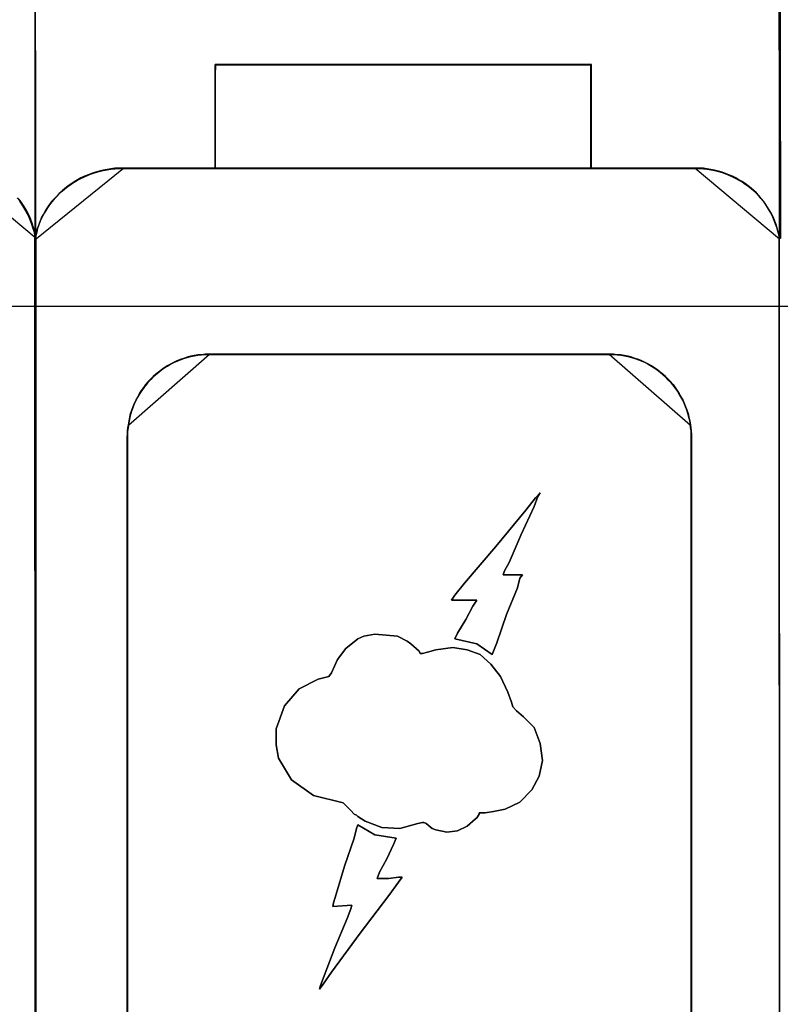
# Model space of a CAD drawing. Header units: millimetres. Extents: x 203 to 3426, y 719 to 2381.
# Tile 64 of 185: x 2544.13 to 2546.04, y 1115.84 to 1118.3. Entities that reach past the tile are written whole.
import ezdxf

# ---------------------------------------------------------------- set-up
doc = ezdxf.new("R2010")
doc.units = ezdxf.units.MM
doc.layers.add('45', color=7, linetype='Continuous')
doc.layers.add('E_Legrand_obudowy', color=7, linetype='Continuous')

# ---------------------------------------------------------------- blocks, each defined once
blk = doc.blocks.new('XL3 160 wnękowa 6x24M')
at = {"layer": 'E_Legrand_obudowy'}
blk.add_lwpolyline([(-215.641, -325.091), (215.545, -325.091), (215.545, -370.033), (-215.641, -370.033), (-215.641, -325.091)], dxfattribs=at)
blk = doc.blocks.new('ON300 T1+T2 - 4P')
at = {"layer": '45', "color": 7}
for points in [[(17.592542, 23.817306), (17.641447, 23.745757), (17.690352, 23.668705), (17.739257, 23.591653), (17.782729, 23.514601), (17.820766, 23.437549), (17.85337, 23.354993), (17.885973, 23.266934), (17.913143, 23.184378), (17.940312, 23.096318), (17.962048, 23.008259), (17.97835, 22.914696), (17.972916, 37.108786)], [(17.962225, 37.107501), (17.967659, 22.920311), (17.967659, 22.887292), (17.983961, 22.980846), (18.005696, 23.068897), (18.027432, 23.156948), (18.060035, 23.244998), (18.092638, 23.333049), (18.130676, 23.415597), (18.174147, 23.498145), (18.217618, 23.575189), (18.266523, 23.652234), (18.315428, 23.723775), (18.369767, 23.800819), (18.42954, 23.866857), (18.494747, 23.932896), (18.55452, 23.998934), (18.625161, 24.059469), (18.690367, 24.120004), (18.766442, 24.175035), (18.842517, 24.230067), (18.918591, 24.279596), (18.994666, 24.329124), (19.076174, 24.37315), (19.168551, 24.411672), (19.255493, 24.450194), (19.337001, 24.483213), (19.434812, 24.510729), (19.521754, 24.538245), (19.61413, 24.560258), (19.711941, 24.576767), (19.804317, 24.593277), (19.902127, 24.604283), (20.010805, 24.609786), (20.103181, 24.609786), (22.325646, 24.609786), (22.325646, 26.860586), (22.33108, 27.113732), (31.41656, 27.113732), (31.41656, 24.609786), (33.937889, 24.609786), (34.035699, 24.609786), (34.128076, 24.604283), (34.220452, 24.593277), (34.312828, 24.576767), (34.39977, 24.560258), (34.492147, 24.538245), (34.579089, 24.510729), (34.660598, 24.483213), (34.74754, 24.450194), (34.829049, 24.411672), (34.910557, 24.37315), (34.986632, 24.329124), (35.062706, 24.285099), (35.138781, 24.23557), (35.209421, 24.180539), (35.280062, 24.125507), (35.345269, 24.070475), (35.410476, 24.00994), (35.470249, 23.943902), (35.524588, 23.877864), (35.584361, 23.811826), (35.633266, 23.740284), (35.682171, 23.66324), (35.731076, 23.586195), (35.774547, 23.509151), (35.812584, 23.432106), (35.845188, 23.349559), (35.877791, 23.261508), (35.904961, 23.17896), (35.93213, 23.090909), (35.953866, 23.002859), (35.970167, 22.909305), (35.964733, 37.101998)], [(52.630571, 41.124935), (35.954042, 41.130438), (35.96491, 37.085875), (35.99208, 22.921649)], [(17.99985, 3.85737), (17.994416, 22.936439), (17.978114, 23.029991), (17.956379, 23.118039), (17.929209, 23.206088), (17.90204, 23.288634), (17.869436, 23.376683), (17.836833, 23.459228), (17.798795, 23.536271), (17.755324, 23.613314), (17.706419, 23.690356), (17.657514, 23.767399), (17.608609, 23.838939), (17.548836, 23.904975)], [(17.996266, 3.862759), (17.990835, 22.931932), (17.974542, 23.025435), (17.952817, 23.113438), (17.925661, 23.201441), (17.898505, 23.283944), (17.865918, 23.371947), (17.83333, 23.45445), (17.795312, 23.531453), (17.751863, 23.608456), (17.702982, 23.685458), (17.654101, 23.762461), (17.60522, 23.833964), (17.545477, 23.899966)], [(15.953778, 24.636881), (17.994475, 22.92681), (17.994475, 22.92681), (17.978106, 23.020892), (17.95628, 23.109439), (17.928998, 23.197987), (17.901716, 23.281), (17.868977, 23.369547), (17.836239, 23.45256), (17.798044, 23.530039), (17.754393, 23.607518), (17.705285, 23.684997), (17.656177, 23.762476), (17.60707, 23.834421), (17.547049, 23.900831)], [(20.200933, 3.841203), (20.200933, 18.116111), (20.200933, 18.121614), (20.206366, 18.193154), (20.206366, 18.270196), (20.217234, 18.347239), (20.228102, 18.418778), (20.244404, 18.51233), (20.260705, 18.600379), (20.282441, 18.688428), (20.309611, 18.770974), (20.342214, 18.859022), (20.374817, 18.941568), (20.412855, 19.018611), (20.456326, 19.095653), (20.499797, 19.172696), (20.548702, 19.244236), (20.597607, 19.315775), (20.651946, 19.387315), (20.706285, 19.453352), (20.766058, 19.513885), (20.825831, 19.579922), (20.891038, 19.634952), (20.956245, 19.689983), (21.026885, 19.745013), (21.097526, 19.794541), (21.168167, 19.838565), (21.244241, 19.882589), (21.320316, 19.921111), (21.401824, 19.959632), (21.483333, 19.99265), (21.564841, 20.020166), (21.64635, 20.047681), (21.733292, 20.069693), (21.820235, 20.086202), (21.907177, 20.102711), (21.994119, 20.108214), (22.086496, 20.11922), (22.178872, 20.11922), (31.862081, 20.11922), (31.954457, 20.11922), (32.046833, 20.108214), (32.133776, 20.102711), (32.220718, 20.086202), (32.30766, 20.069693), (32.394603, 20.047681), (32.476111, 20.020166), (32.563054, 19.99265), (32.639128, 19.959632), (32.720637, 19.921111), (32.796711, 19.882589), (32.872786, 19.838565), (32.943427, 19.794541), (33.014067, 19.745013), (33.084708, 19.689983), (33.149915, 19.634952), (33.215121, 19.579922), (33.274894, 19.513885), (33.334667, 19.453352), (33.39444, 19.387315), (33.443345, 19.315775), (33.497684, 19.244236), (33.541155, 19.172696), (33.584627, 19.095653), (33.628098, 19.018611), (33.666135, 18.941568), (33.698739, 18.859022), (33.731342, 18.770974), (33.758511, 18.688428), (33.780247, 18.600379), (33.801983, 18.51233), (33.818284, 18.418778), (33.823718, 18.347239), (33.834586, 18.270196), (33.84002, 18.193154), (33.84002, 18.121614), (33.84002, 18.116111), (33.84002, 3.841203)], [(35.975542, 3.841203), (35.970108, 22.920272), (35.953807, 23.013824), (35.932071, 23.101873), (35.904902, 23.189922), (35.877732, 23.272467), (35.845129, 23.360516), (35.812525, 23.443062), (35.774488, 23.520104), (35.731017, 23.597147), (35.682112, 23.67419), (35.633207, 23.751232), (35.584302, 23.822772), (35.524529, 23.888809), (35.47019, 23.954845), (35.410417, 24.020882), (35.34521, 24.081415), (35.280003, 24.136446), (35.209363, 24.191476), (35.138722, 24.246507), (35.062647, 24.296034), (34.986573, 24.340059), (34.910498, 24.384083), (34.82899, 24.422604), (34.747481, 24.461126), (34.660539, 24.494144), (34.57903, 24.521659), (34.492088, 24.549175), (34.399712, 24.571187), (34.312769, 24.587696), (34.220393, 24.604205), (34.128017, 24.615211), (34.03564, 24.620714), (33.93783, 24.620714), (31.416501, 24.620714), (22.325587, 24.620714), (20.103122, 24.620714), (20.010746, 24.620714), (19.902068, 24.615211), (19.804258, 24.604205), (19.711882, 24.587696), (19.614071, 24.571187), (19.521695, 24.549175), (19.434753, 24.521659), (19.336943, 24.494144), (19.255434, 24.461126), (19.168492, 24.422604), (19.076115, 24.384083), (18.994607, 24.340059), (18.918532, 24.290531), (18.842458, 24.241004), (18.766383, 24.185973), (18.690308, 24.130943), (18.625102, 24.070409), (18.554461, 24.009876), (18.494688, 23.943839), (18.429481, 23.877803), (18.369708, 23.811766), (18.315369, 23.734723), (18.266464, 23.663184), (18.217559, 23.586141), (18.174088, 23.509098), (18.130617, 23.426553), (18.09258, 23.344007), (18.059976, 23.255958), (18.027373, 23.167909), (18.005637, 23.079861), (17.983902, 22.991812), (17.9676, 22.89826), (17.9676, 22.89826), (17.9676, 3.852209)], [(20.205196, 3.846592), (20.205196, 18.114096), (20.205196, 18.119596), (20.210628, 18.191098), (20.210628, 18.268101), (20.22149, 18.345104), (20.232352, 18.416606), (20.248646, 18.51011), (20.26494, 18.598113), (20.286664, 18.686116), (20.31382, 18.768619), (20.346408, 18.856622), (20.378995, 18.939125), (20.417013, 19.016128), (20.460463, 19.09313), (20.503912, 19.170133), (20.552793, 19.241636), (20.601674, 19.313138), (20.655986, 19.384641), (20.710298, 19.450643), (20.770041, 19.511145), (20.829784, 19.577147), (20.894958, 19.632149), (20.960133, 19.687151), (21.030738, 19.742153), (21.101344, 19.791655), (21.171949, 19.835656), (21.247986, 19.879658), (21.324023, 19.918159), (21.405491, 19.956661), (21.486959, 19.989662), (21.568427, 20.017163), (21.649895, 20.044664), (21.736794, 20.066665), (21.823693, 20.083165), (21.910592, 20.099666), (21.997491, 20.105166), (22.089822, 20.116166), (22.182152, 20.116166), (31.860544, 20.116166), (31.952874, 20.116166), (32.045204, 20.105166), (32.132103, 20.099666), (32.219002, 20.083165), (32.305902, 20.066665), (32.392801, 20.044664), (32.474269, 20.017163), (32.561168, 19.989662), (32.637205, 19.956661), (32.718673, 19.918159), (32.794709, 19.879658), (32.870746, 19.835656), (32.941352, 19.791655), (33.011957, 19.742153), (33.082563, 19.687151), (33.147737, 19.632149), (33.212911, 19.577147), (33.272655, 19.511145), (33.332398, 19.450643), (33.392141, 19.384641), (33.441022, 19.313138), (33.495334, 19.241636), (33.538783, 19.170133), (33.582233, 19.09313), (33.625682, 19.016128), (33.663701, 18.939125), (33.696288, 18.856622), (33.728875, 18.768619), (33.756031, 18.686116), (33.777756, 18.598113), (33.799481, 18.51011), (33.815774, 18.416606), (33.821205, 18.345104), (33.832068, 18.268101), (33.837499, 18.191098), (33.837499, 18.119596), (33.837499, 18.114096), (33.837499, 3.846592)], [(35.971959, 3.846592), (35.966528, 22.915765), (35.950234, 23.009269), (35.928509, 23.097272), (35.901354, 23.185275), (35.874198, 23.267778), (35.84161, 23.355781), (35.809023, 23.438284), (35.771005, 23.515286), (35.727555, 23.592289), (35.678674, 23.669292), (35.629794, 23.746295), (35.580913, 23.817797), (35.52117, 23.883799), (35.466858, 23.949802), (35.407115, 24.015804), (35.34194, 24.076306), (35.276766, 24.131308), (35.20616, 24.18631), (35.135555, 24.241312), (35.059518, 24.290814), (34.983481, 24.334815), (34.907445, 24.378817), (34.825977, 24.417318), (34.744509, 24.45582), (34.65761, 24.488821), (34.576142, 24.516322), (34.489242, 24.543823), (34.396912, 24.565824), (34.310013, 24.582324), (34.217683, 24.598825), (34.125352, 24.609825), (34.033022, 24.615325), (33.93526, 24.615325), (31.415185, 24.615325), (22.328794, 24.615325), (20.107435, 24.615325), (20.015105, 24.615325), (19.906481, 24.609825), (19.808719, 24.598825), (19.716389, 24.582324), (19.618627, 24.565824), (19.526297, 24.543823), (19.439398, 24.516322), (19.341636, 24.488821), (19.260168, 24.45582), (19.173269, 24.417318), (19.080939, 24.378817), (18.999471, 24.334815), (18.923434, 24.285314), (18.847397, 24.235812), (18.771361, 24.18081), (18.695324, 24.125808), (18.63015, 24.065306), (18.559544, 24.004804), (18.499801, 23.938801), (18.434627, 23.872799), (18.374883, 23.806797), (18.320571, 23.729794), (18.271691, 23.658291), (18.22281, 23.581289), (18.17936, 23.504286), (18.135911, 23.421783), (18.097892, 23.33928), (18.065305, 23.251277), (18.032718, 23.163274), (18.010993, 23.075271), (17.989268, 22.987268), (17.972975, 22.893764), (17.972975, 22.893764), (17.972975, 3.857592)], [(33.841679, 3.842226), (33.841679, 18.117799), (33.841679, 18.123302), (33.841679, 18.194845), (33.836244, 18.271891), (33.825374, 18.348937), (33.819939, 18.42048), (33.803635, 18.514037), (33.781895, 18.602089), (33.760155, 18.690142), (33.732981, 18.772692), (33.700371, 18.860745), (33.667761, 18.943294), (33.629717, 19.020341), (33.586237, 19.097387), (33.542758, 19.174433), (33.499279, 19.245976), (33.444929, 19.317519), (33.396015, 19.389062), (33.336231, 19.455102), (33.276446, 19.515638), (33.216662, 19.581678), (33.151443, 19.636711), (33.086224, 19.691744), (33.01557, 19.746777), (32.944916, 19.796307), (32.874262, 19.840333), (32.798173, 19.884359), (32.722083, 19.922883), (32.64056, 19.961406), (32.564471, 19.994426), (32.477512, 20.021942), (32.395988, 20.049459), (32.309029, 20.071472), (32.22207, 20.087982), (32.135111, 20.104492), (32.048152, 20.109995), (31.955758, 20.121002), (31.863365, 20.121002), (22.178319, 20.121002), (22.178319, 20.121002), (22.085925, 20.121002), (21.993531, 20.109995), (21.906572, 20.104492), (21.819613, 20.087982), (21.732655, 20.071472), (21.645696, 20.049459), (21.564172, 20.021942), (21.482648, 19.994426), (21.401124, 19.961406), (21.3196, 19.922883), (21.243511, 19.884359), (21.167422, 19.840333), (21.096768, 19.796307), (21.026114, 19.746777), (20.95546, 19.691744), (20.89024, 19.636711), (20.825021, 19.581678), (20.765237, 19.515638), (20.705453, 19.455102), (20.651103, 19.389062), (20.596754, 19.317519), (20.54784, 19.245976), (20.498925, 19.174433), (20.455446, 19.097387), (20.411967, 19.020341), (20.373922, 18.943294), (20.341312, 18.860745), (20.308703, 18.772692), (20.281528, 18.690142), (20.259788, 18.602089), (20.243484, 18.514037), (20.227179, 18.42048), (20.216309, 18.348937), (20.205439, 18.271891), (20.205439, 18.194845), (20.200004, 18.123302), (20.200004, 18.117799), (20.200004, 3.842226)], [(33.836304, 3.846617), (33.836304, 18.115188), (33.836304, 18.120689), (33.836304, 18.192197), (33.830873, 18.269205), (33.82001, 18.346214), (33.814579, 18.417722), (33.798285, 18.511232), (33.776559, 18.599242), (33.754834, 18.687251), (33.727677, 18.769761), (33.695089, 18.85777), (33.662501, 18.940279), (33.624481, 19.017288), (33.58103, 19.094296), (33.537579, 19.171305), (33.494128, 19.242813), (33.439815, 19.31432), (33.390933, 19.385828), (33.331188, 19.451836), (33.271443, 19.512342), (33.211698, 19.57835), (33.146521, 19.633356), (33.081345, 19.688362), (33.010737, 19.743368), (32.94013, 19.792873), (32.869522, 19.836878), (32.793483, 19.880883), (32.717444, 19.919387), (32.635973, 19.957891), (32.559934, 19.990895), (32.473032, 20.018398), (32.391562, 20.045901), (32.30466, 20.067904), (32.217759, 20.084405), (32.130857, 20.100907), (32.043955, 20.106408), (31.951622, 20.117409), (31.859289, 20.117409), (22.180603, 20.117409), (22.180603, 20.117409), (22.08827, 20.117409), (21.995937, 20.106408), (21.909035, 20.100907), (21.822133, 20.084405), (21.735231, 20.067904), (21.64833, 20.045901), (21.566859, 20.018398), (21.485389, 19.990895), (21.403918, 19.957891), (21.322448, 19.919387), (21.246409, 19.880883), (21.17037, 19.836878), (21.099762, 19.792873), (21.029154, 19.743368), (20.958547, 19.688362), (20.89337, 19.633356), (20.828194, 19.57835), (20.768449, 19.512342), (20.708704, 19.451836), (20.654391, 19.385828), (20.600077, 19.31432), (20.551195, 19.242813), (20.502312, 19.171305), (20.458862, 19.094296), (20.415411, 19.017288), (20.377391, 18.940279), (20.344803, 18.85777), (20.312215, 18.769761), (20.285058, 18.687251), (20.263333, 18.599242), (20.247038, 18.511232), (20.230744, 18.417722), (20.219882, 18.346214), (20.209019, 18.269205), (20.209019, 18.192197), (20.203588, 18.120689), (20.203588, 18.115188), (20.203588, 3.846617)]]:
    blk.add_lwpolyline(points, dxfattribs=at)
at = {"layer": '45', "color": 59}
for points in [[(17.97835, 22.921421), (17.962225, 41.135827), (17.97835, 22.921421)], [(17.97835, 22.916033), (17.962225, 41.135827), (17.97835, 22.916033)], [(35.970167, 22.910644), (35.954042, 41.130438), (35.970167, 22.910644)], [(20.101463, 24.620714), (33.938429, 24.620714), (20.101463, 24.620714)], [(17.9676, 22.991477), (17.994475, -41.824144), (17.9676, 22.991477)], [(17.983725, 22.937588), (18.0106, -41.890606), (17.983725, 22.937588)], [(35.959417, 22.921421), (35.986292, -41.906773), (35.959417, 22.921421)], [(22.176202, 20.121002), (31.865482, 20.121002), (22.176202, 20.121002)]]:
    blk.add_lwpolyline(points, close=True, dxfattribs=at)
at = {"layer": '45', "color": 7}
for points in [[(22.323118, 26.858895), (22.323118, 27.12295), (22.323118, 26.858895)], [(31.424734, 27.12295), (22.328555, 27.12295), (22.323118, 26.868887), (22.323118, 24.609936), (31.419297, 24.609936), (31.424734, 27.12295)], [(22.328493, 27.12295), (31.424734, 27.12295), (22.328493, 27.12295)], [(31.421151, 27.117561), (22.333924, 27.117561), (22.328493, 26.864406), (22.328493, 24.613529), (31.415719, 24.613529), (31.421151, 27.117561)], [(31.408609, 24.609936), (31.408609, 27.12295), (31.408609, 24.609936)], [(22.323118, 24.609936), (22.323118, 26.869672), (22.323118, 24.609936)], [(20.112213, 24.620714), (20.019444, 24.620714), (19.910303, 24.615176), (19.812076, 24.6041), (19.719307, 24.587486), (19.62108, 24.570871), (19.528311, 24.548719), (19.440998, 24.521029), (19.342772, 24.493338), (19.260916, 24.46011), (19.173604, 24.421343), (19.080834, 24.382576), (18.998979, 24.338272), (18.92258, 24.288429), (18.846182, 24.238586), (18.769783, 24.183205), (18.693385, 24.127824), (18.627901, 24.066905), (18.556959, 24.005986), (18.496932, 23.939529), (18.431448, 23.873072), (18.37142, 23.806615), (18.31685, 23.729082), (18.267737, 23.657086), (18.218623, 23.579553), (18.174967, 23.50202), (18.131311, 23.418949), (18.093112, 23.335877), (18.060369, 23.247268), (18.027627, 23.158658), (18.005799, 23.070049), (17.983971, 22.981439), (17.9676, 22.887292), (20.112213, 24.620714)], [(35.970167, 22.910644), (35.953798, 23.004725), (35.931973, 23.093273), (35.90469, 23.18182), (35.877408, 23.264833), (35.84467, 23.35338), (35.811932, 23.436394), (35.773737, 23.513872), (35.730085, 23.591351), (35.680978, 23.66883), (35.63187, 23.746309), (35.582762, 23.818254), (35.522742, 23.884664), (35.468178, 23.951075), (35.408157, 24.017485), (35.34268, 24.078362), (35.277203, 24.133704), (35.20627, 24.189046), (35.135337, 24.244388), (35.058947, 24.294196), (34.982557, 24.33847), (34.906168, 24.382743), (34.824321, 24.421483), (34.742475, 24.460222), (34.655173, 24.493427), (34.573327, 24.521098), (34.486024, 24.548769), (34.393265, 24.570906), (34.305963, 24.587509), (34.213204, 24.604112), (34.120445, 24.61518), (34.027686, 24.620714), (33.92947, 24.620714), (35.970167, 22.910644)], [(22.186952, 20.121002), (22.094135, 20.121002), (22.001318, 20.109933), (21.913961, 20.104399), (21.826604, 20.087796), (21.739247, 20.071194), (21.65189, 20.049057), (21.569993, 20.021386), (21.488096, 19.993715), (21.406199, 19.960509), (21.324301, 19.92177), (21.247864, 19.883031), (21.171427, 19.838757), (21.100449, 19.794483), (21.029471, 19.744675), (20.958494, 19.689333), (20.892976, 19.633991), (20.827458, 19.578649), (20.7674, 19.512239), (20.707343, 19.451362), (20.652744, 19.384952), (20.598146, 19.313007), (20.549008, 19.241062), (20.49987, 19.169118), (20.456191, 19.091639), (20.412513, 19.01416), (20.374294, 18.936681), (20.341535, 18.853668), (20.308776, 18.76512), (20.281477, 18.682107), (20.259638, 18.59356), (20.243259, 18.505013), (20.226879, 18.410931), (22.186952, 20.121002)], [(33.820179, 18.410931), (33.803801, 18.505013), (33.781962, 18.59356), (33.760124, 18.682107), (33.732826, 18.76512), (33.700069, 18.853668), (33.667311, 18.936681), (33.629094, 19.01416), (33.585417, 19.091639), (33.541741, 19.169118), (33.498064, 19.241062), (33.443468, 19.313007), (33.394332, 19.384952), (33.334277, 19.451362), (33.274222, 19.512239), (33.214166, 19.578649), (33.148651, 19.633991), (33.083136, 19.689333), (33.012162, 19.744675), (32.941187, 19.794483), (32.870213, 19.838757), (32.793779, 19.883031), (32.717345, 19.92177), (32.635451, 19.960509), (32.559017, 19.993715), (32.471664, 20.021386), (32.38977, 20.049057), (32.302417, 20.071194), (32.215064, 20.087796), (32.127711, 20.104399), (32.040357, 20.109933), (31.947545, 20.121002), (31.854732, 20.121002), (33.820179, 18.410931)], [(20.237629, 18.421709), (20.222579, 18.347762), (20.207529, 18.268126), (20.207529, 18.18849), (20.200004, 18.114543), (20.237629, 18.421709)], [(33.841679, 18.114543), (33.841679, 18.18849), (33.833617, 18.268126), (33.817492, 18.347762), (33.809429, 18.421709), (33.841679, 18.114543)], [(20.200004, 18.125321), (20.200004, 18.109154), (20.200004, 18.125321)], [(20.200004, 0.762358), (20.200004, 18.119932), (20.200004, 0.762358)], [(33.830929, 18.125321), (33.830929, 18.109154), (33.830929, 18.125321)], [(33.830929, 0.762358), (33.830929, 18.119932), (33.830929, 0.762358)], [(28.649421, 13.119016), (29.024687, 12.860387), (29.05188, 12.942928), (29.138898, 13.146529), (29.37276, 13.828867), (29.633814, 14.472686), (29.693639, 14.709304), (29.753464, 14.791845), (29.285741, 14.791845), (29.318373, 14.885391), (29.432585, 15.088992), (29.726271, 15.765827), (30.041711, 16.442663), (30.12873, 16.67928), (30.183116, 16.767324), (30.068905, 16.651766), (29.835043, 16.354619), (29.111705, 15.474183), (28.355735, 14.588244), (28.121874, 14.296599), (28.040294, 14.175539), (28.121874, 14.175539), (28.323103, 14.175539), (28.529771, 14.175539), (28.649421, 14.175539), (28.556965, 14.032468), (28.382928, 13.71331), (28.181699, 13.383147), (28.121874, 13.240076), (28.649421, 13.119016)], [(28.73204, 12.862753), (28.416962, 12.978301), (28.06929, 13.033324), (27.661862, 12.978301), (27.460864, 12.917776), (27.341352, 12.884762), (27.281596, 12.884762), (27.254434, 12.945288), (27.053436, 13.121361), (26.966518, 13.181887), (26.732926, 13.302937), (26.184256, 13.35796), (25.918069, 13.302937), (25.776828, 13.242412), (25.483479, 13.005813), (25.282481, 12.741702), (25.135807, 12.417066), (25.076051, 12.329029), (24.815297, 12.268504), (24.353545, 12.037407), (24.005873, 11.619232), (23.799443, 11.063499), (23.799443, 10.68384), (23.859199, 10.359204), (24.174277, 9.830983), (24.701217, 9.451323), (25.423723, 9.27525), (25.602992, 9.093674), (25.684477, 9.005637), (25.744233, 8.978125), (25.776828, 8.950614), (25.950664, 8.835065), (26.358092, 8.681001), (26.792682, 8.658991), (27.227272, 8.77454), (27.341352, 8.802051), (27.368514, 8.802051), (27.42827, 8.77454), (27.574944, 8.658991), (27.661862, 8.625978), (27.922616, 8.565452), (28.18337, 8.598466), (28.416962, 8.714014), (28.61796, 8.890088), (28.650554, 8.9176), (28.710311, 9.005637), (28.710311, 9.03865), (28.851552, 9.03865), (29.05255, 9.066162), (29.340466, 9.121185), (29.693571, 9.297259), (29.981487, 9.594383), (30.160755, 9.919019), (30.242241, 10.304181), (30.182484, 10.711351), (30.041243, 11.096513), (29.780489, 11.360623), (29.606653, 11.503683), (29.519735, 11.597223), (29.492573, 11.712771), (29.400222, 11.94937), (29.226386, 12.329029), (28.992794, 12.626154), (28.73204, 12.862753)], [(26.700349, 8.424083), (26.184177, 8.506635), (25.776672, 8.743285), (25.744072, 8.660733), (25.684305, 8.424083), (25.456102, 7.747155), (25.249633, 7.070227), (25.189866, 6.861095), (25.168132, 6.773039), (25.629971, 6.800556), (25.602804, 6.718004), (25.515869, 6.481354), (25.222466, 5.771405), (24.961663, 5.094477), (24.874729, 4.863331), (24.847562, 4.775275), (24.934496, 4.890848), (25.135532, 5.188036), (25.831006, 6.129132), (26.526481, 7.037206), (26.760117, 7.361911), (26.847051, 7.477484), (26.760117, 7.477484), (26.526481, 7.449967), (26.325445, 7.449967), (26.238511, 7.449967), (26.298278, 7.598561), (26.472147, 7.923266), (26.640582, 8.269986), (26.700349, 8.424083)]]:
    blk.add_lwpolyline(points, close=True, dxfattribs=at)
at = {"layer": '45', "color": 139}
for points in [[(29.753464, 14.791845), (29.693639, 14.709304), (29.633814, 14.472686), (29.37276, 13.828867), (29.138898, 13.146529), (29.05188, 12.942928), (29.024687, 12.860387), (28.649421, 13.119016), (28.121874, 13.240076), (28.181699, 13.383147), (28.382928, 13.71331), (28.556965, 14.032468), (28.649421, 14.175539), (28.529771, 14.175539), (28.323103, 14.175539), (28.121874, 14.175539), (28.040294, 14.175539), (28.121874, 14.296599), (28.355735, 14.588244), (29.111705, 15.474183), (29.835043, 16.354619), (30.068905, 16.651766), (30.183116, 16.767324), (30.12873, 16.67928), (30.041711, 16.442663), (29.726271, 15.765827), (29.432585, 15.088992), (29.318373, 14.885391), (29.285741, 14.791845), (29.753464, 14.791845)], [(28.649421, 13.119016), (29.024687, 12.860387), (29.05188, 12.942928), (29.138898, 13.146529), (29.37276, 13.828867), (29.633814, 14.472686), (29.693639, 14.709304), (29.753464, 14.791845), (29.285741, 14.791845), (29.318373, 14.885391), (29.432585, 15.088992), (29.726271, 15.765827), (30.041711, 16.442663), (30.12873, 16.67928), (30.183116, 16.767324), (30.068905, 16.651766), (29.835043, 16.354619), (29.111705, 15.474183), (28.355735, 14.588244), (28.121874, 14.296599), (28.040294, 14.175539), (28.121874, 14.175539), (28.323103, 14.175539), (28.529771, 14.175539), (28.649421, 14.175539), (28.556965, 14.032468), (28.382928, 13.71331), (28.181699, 13.383147), (28.121874, 13.240076), (28.649421, 13.119016)], [(25.423723, 9.27525), (24.701217, 9.451323), (24.174277, 9.830983), (23.859199, 10.359204), (23.799443, 10.68384), (23.799443, 11.063499), (24.005873, 11.619232), (24.353545, 12.037407), (24.815297, 12.268504), (25.076051, 12.329029), (25.135807, 12.417066), (25.282481, 12.741702), (25.483479, 13.005813), (25.776828, 13.242412), (25.918069, 13.302937), (26.184256, 13.35796), (26.732926, 13.302937), (26.966518, 13.181887), (27.053436, 13.121361), (27.254434, 12.945288), (27.281596, 12.884762), (27.341352, 12.884762), (27.460864, 12.917776), (27.661862, 12.978301), (28.06929, 13.033324), (28.416962, 12.978301), (28.73204, 12.862753), (28.992794, 12.626154), (29.226386, 12.329029), (29.400222, 11.94937), (29.492573, 11.712771), (29.519735, 11.597223), (29.606653, 11.503683), (29.780489, 11.360623), (30.041243, 11.096513), (30.182484, 10.711351), (30.242241, 10.304181), (30.160755, 9.919019), (29.981487, 9.594383), (29.693571, 9.297259), (29.340466, 9.121185), (29.05255, 9.066162), (28.851552, 9.03865), (28.710311, 9.03865), (28.710311, 9.005637), (28.650554, 8.9176), (28.61796, 8.890088), (28.416962, 8.714014), (28.18337, 8.598466), (27.922616, 8.565452), (27.661862, 8.625978), (27.574944, 8.658991), (27.42827, 8.77454), (27.368514, 8.802051), (27.341352, 8.802051), (27.227272, 8.77454), (26.792682, 8.658991), (26.358092, 8.681001), (25.950664, 8.835065), (25.776828, 8.950614), (25.744233, 8.978125), (25.684477, 9.005637), (25.602992, 9.093674), (25.423723, 9.27525)], [(25.168132, 6.773039), (25.189866, 6.861095), (25.249633, 7.070227), (25.456102, 7.747155), (25.684305, 8.424083), (25.744072, 8.660733), (25.776672, 8.743285), (26.184177, 8.506635), (26.700349, 8.424083), (26.640582, 8.269986), (26.472147, 7.923266), (26.298278, 7.598561), (26.238511, 7.449967), (26.325445, 7.449967), (26.526481, 7.449967), (26.760117, 7.477484), (26.847051, 7.477484), (26.760117, 7.361911), (26.526481, 7.037206), (25.831006, 6.129132), (25.135532, 5.188036), (24.934496, 4.890848), (24.847562, 4.775275), (24.874729, 4.863331), (24.961663, 5.094477), (25.222466, 5.771405), (25.515869, 6.481354), (25.602804, 6.718004), (25.629971, 6.800556), (25.168132, 6.773039)]]:
    blk.add_lwpolyline(points, close=True, dxfattribs=at)
at = {"layer": '45', "color": 254}
for points in [[(28.649421, 13.119016), (29.024687, 12.860387), (29.05188, 12.942928), (29.138898, 13.146529), (29.37276, 13.828867), (29.633814, 14.472686), (29.693639, 14.709304), (29.753464, 14.791845), (29.285741, 14.791845), (29.318373, 14.885391), (29.432585, 15.088992), (29.726271, 15.765827), (30.041711, 16.442663), (30.12873, 16.67928), (30.183116, 16.767324), (30.068905, 16.651766), (29.835043, 16.354619), (29.111705, 15.474183), (28.355735, 14.588244), (28.121874, 14.296599), (28.040294, 14.175539), (28.121874, 14.175539), (28.323103, 14.175539), (28.529771, 14.175539), (28.649421, 14.175539), (28.556965, 14.032468), (28.382928, 13.71331), (28.181699, 13.383147), (28.121874, 13.240076), (28.649421, 13.119016)], [(28.73204, 12.862753), (28.416962, 12.978301), (28.06929, 13.033324), (27.661862, 12.978301), (27.460864, 12.917776), (27.341352, 12.884762), (27.281596, 12.884762), (27.254434, 12.945288), (27.053436, 13.121361), (26.966518, 13.181887), (26.732926, 13.302937), (26.184256, 13.35796), (25.918069, 13.302937), (25.776828, 13.242412), (25.483479, 13.005813), (25.282481, 12.741702), (25.135807, 12.417066), (25.076051, 12.329029), (24.815297, 12.268504), (24.353545, 12.037407), (24.005873, 11.619232), (23.799443, 11.063499), (23.799443, 10.68384), (23.859199, 10.359204), (24.174277, 9.830983), (24.701217, 9.451323), (25.423723, 9.27525), (25.602992, 9.093674), (25.684477, 9.005637), (25.744233, 8.978125), (25.776828, 8.950614), (25.950664, 8.835065), (26.358092, 8.681001), (26.792682, 8.658991), (27.227272, 8.77454), (27.341352, 8.802051), (27.368514, 8.802051), (27.42827, 8.77454), (27.574944, 8.658991), (27.661862, 8.625978), (27.922616, 8.565452), (28.18337, 8.598466), (28.416962, 8.714014), (28.61796, 8.890088), (28.650554, 8.9176), (28.710311, 9.005637), (28.710311, 9.03865), (28.851552, 9.03865), (29.05255, 9.066162), (29.340466, 9.121185), (29.693571, 9.297259), (29.981487, 9.594383), (30.160755, 9.919019), (30.242241, 10.304181), (30.182484, 10.711351), (30.041243, 11.096513), (29.780489, 11.360623), (29.606653, 11.503683), (29.519735, 11.597223), (29.492573, 11.712771), (29.400222, 11.94937), (29.226386, 12.329029), (28.992794, 12.626154), (28.73204, 12.862753)], [(28.73204, 12.862753), (28.416962, 12.978301), (28.06929, 13.033324), (27.661862, 12.978301), (27.460864, 12.917776), (27.341352, 12.884762), (27.281596, 12.884762), (27.254434, 12.945288), (27.053436, 13.121361), (26.966518, 13.181887), (26.732926, 13.302937), (26.184256, 13.35796), (25.918069, 13.302937), (25.776828, 13.242412), (25.483479, 13.005813), (25.282481, 12.741702), (25.135807, 12.417066), (25.076051, 12.329029), (24.815297, 12.268504), (24.353545, 12.037407), (24.005873, 11.619232), (23.799443, 11.063499), (23.799443, 10.68384), (23.859199, 10.359204), (24.174277, 9.830983), (24.701217, 9.451323), (25.423723, 9.27525), (25.602992, 9.093674), (25.684477, 9.005637), (25.744233, 8.978125), (25.776828, 8.950614), (25.950664, 8.835065), (26.358092, 8.681001), (26.792682, 8.658991), (27.227272, 8.77454), (27.341352, 8.802051), (27.368514, 8.802051), (27.42827, 8.77454), (27.574944, 8.658991), (27.661862, 8.625978), (27.922616, 8.565452), (28.18337, 8.598466), (28.416962, 8.714014), (28.61796, 8.890088), (28.650554, 8.9176), (28.710311, 9.005637), (28.710311, 9.03865), (28.851552, 9.03865), (29.05255, 9.066162), (29.340466, 9.121185), (29.693571, 9.297259), (29.981487, 9.594383), (30.160755, 9.919019), (30.242241, 10.304181), (30.182484, 10.711351), (30.041243, 11.096513), (29.780489, 11.360623), (29.606653, 11.503683), (29.519735, 11.597223), (29.492573, 11.712771), (29.400222, 11.94937), (29.226386, 12.329029), (28.992794, 12.626154), (28.73204, 12.862753)], [(26.700349, 8.424083), (26.184177, 8.506635), (25.776672, 8.743285), (25.744072, 8.660733), (25.684305, 8.424083), (25.456102, 7.747155), (25.249633, 7.070227), (25.189866, 6.861095), (25.168132, 6.773039), (25.629971, 6.800556), (25.602804, 6.718004), (25.515869, 6.481354), (25.222466, 5.771405), (24.961663, 5.094477), (24.874729, 4.863331), (24.847562, 4.775275), (24.934496, 4.890848), (25.135532, 5.188036), (25.831006, 6.129132), (26.526481, 7.037206), (26.760117, 7.361911), (26.847051, 7.477484), (26.760117, 7.477484), (26.526481, 7.449967), (26.325445, 7.449967), (26.238511, 7.449967), (26.298278, 7.598561), (26.472147, 7.923266), (26.640582, 8.269986), (26.700349, 8.424083)], [(26.700349, 8.424083), (26.184177, 8.506635), (25.776672, 8.743285), (25.744072, 8.660733), (25.684305, 8.424083), (25.456102, 7.747155), (25.249633, 7.070227), (25.189866, 6.861095), (25.168132, 6.773039), (25.629971, 6.800556), (25.602804, 6.718004), (25.515869, 6.481354), (25.222466, 5.771405), (24.961663, 5.094477), (24.874729, 4.863331), (24.847562, 4.775275), (24.934496, 4.890848), (25.135532, 5.188036), (25.831006, 6.129132), (26.526481, 7.037206), (26.760117, 7.361911), (26.847051, 7.477484), (26.760117, 7.477484), (26.526481, 7.449967), (26.325445, 7.449967), (26.238511, 7.449967), (26.298278, 7.598561), (26.472147, 7.923266), (26.640582, 8.269986), (26.700349, 8.424083)]]:
    blk.add_lwpolyline(points, close=True, dxfattribs=at)
blk = doc.blocks.new('G$CCC6CD2FA')
at = {"linetype": 'Continuous', "xscale": 0.103478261, "yscale": 0.103478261, "zscale": 0.103478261}
blk.add_blockref('ON300 T1+T2 - 4P', (-108.0208, 43.6921), dxfattribs=at)
at = {"layer": 'E_Legrand_obudowy', "color": 67, "true_color": 0x727430, "xscale": 0.1, "yscale": 0.1, "zscale": 0.1}
blk.add_blockref('XL3 160 wnękowa 6x24M', (-112.1857, 78.4038), dxfattribs=at)

msp = doc.modelspace()

# ---------------------------------------------------------------- block references
msp.add_blockref('G$CCC6CD2FA', (2650.3343, 1071.6878))

doc.saveas('drawing.dxf')
